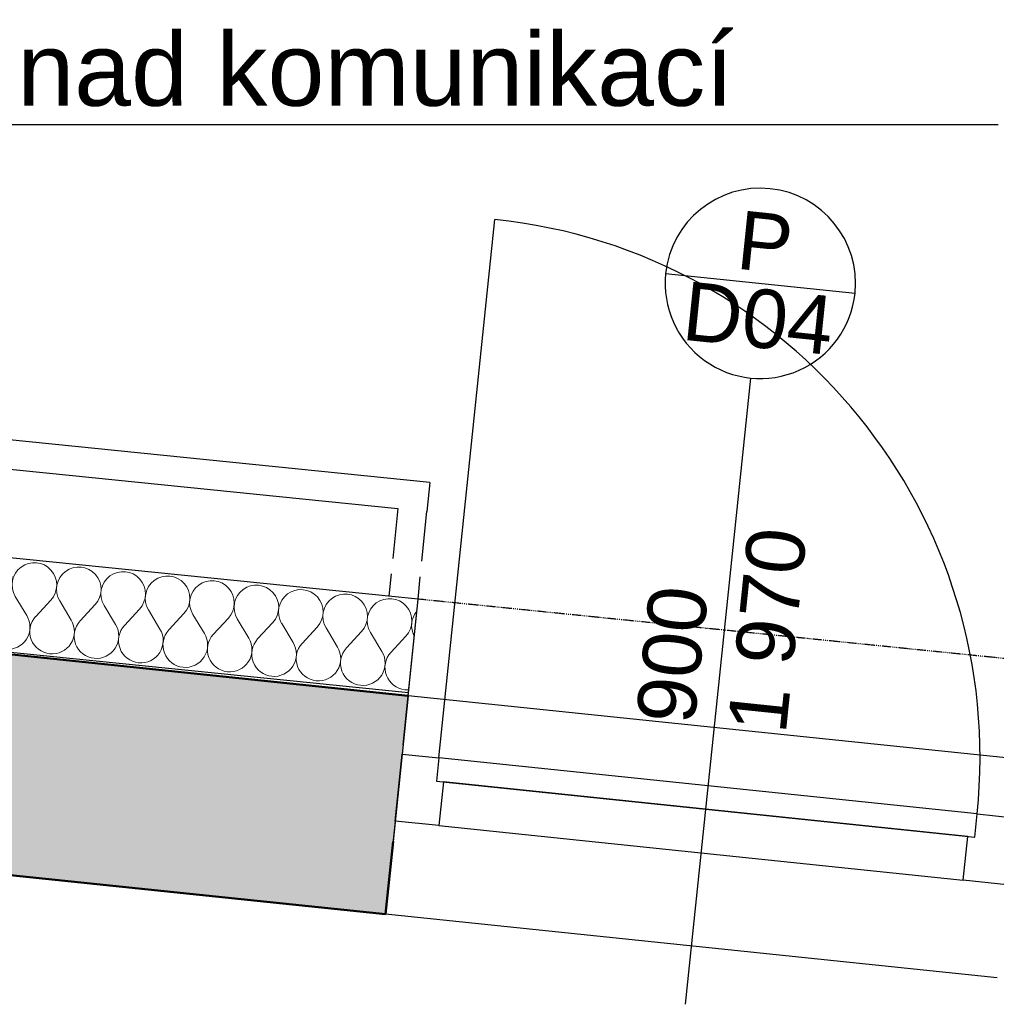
# Model space of a CAD drawing. Header units: millimetres. Extents: x -28017 to 3863, y -4271 to 20239.
# Tile 41 of 105: x -18886 to -17219, y 9266 to 10947. Entities that reach past the tile are written whole.
import ezdxf

# ---------------------------------------------------------------- set-up
doc = ezdxf.new("R2010")
doc.units = ezdxf.units.MM
doc.header["$MEASUREMENT"] = 0
doc.linetypes.add('Wipeout_Contour', pattern=[1000, 0, -1000])
doc.linetypes.add('Čerchovaná S', pattern=[3.5, 1.5, -0.85, 0.3, -0.85])
for name, color, linetype in [('5._POHLED ZÁPADNÍ_2_Konstrukce - nenosné', 7, 'Continuous'), ('5._POHLED ZÁPADNÍ_2_Konstrukce - nosné', 7, 'Continuous'), ('5._POHLED ZÁPADNÍ_2_Nové_Konstrukce - nenosné', 7, 'Continuous'), ('5._POHLED ZÁPADNÍ_2_Nové_Konstrukce - nosné', 7, 'Continuous'), ('5._POHLED ZÁPADNÍ_2_Nové_Kresby a obrázky', 7, 'Continuous'), ('5._POHLED ZÁPADNÍ_2_Nové_Otvory – Dveře', 7, 'Continuous'), ('5._POHLED ZÁPADNÍ_2_Nové_Otvory – Značky dveří', 7, 'Continuous'), ('5._POHLED ZÁPADNÍ_2_Nové_Situace', 7, 'Continuous'), ('5._POHLED ZÁPADNÍ_2_Nové_Situace - terén', 7, 'Continuous'), ('5._POHLED ZÁPADNÍ_2_Nové_Výplně - Povrchové', 7, 'Continuous'), ('5._POHLED ZÁPADNÍ_2_Nové_Výplně – Řezové', 7, 'Continuous'), ('5._POHLED ZÁPADNÍ_2_Otvory – Značky dveří', 7, 'Continuous'), ('5._POHLED ZÁPADNÍ_2_Situace - terén', 7, 'Continuous'), ('5._POHLED ZÁPADNÍ_2_Výplně – Řezové', 7, 'Continuous')]:
    doc.layers.add(name, color=color, linetype=linetype)
doc.styles.add('GENEROVANÝ_STYL_1', font='txt')
doc.styles.add('GENEROVANÝ_STYL_2', font='txt')

# ---------------------------------------------------------------- blocks, each defined once
blk = doc.blocks.new('*X41', base_point=(-28336.2, -5790.3))
at = {"layer": '5._POHLED ZÁPADNÍ_2_Nové_Výplně – Řezové', "color": 21, "linetype": 'Continuous', "lineweight": 20, "true_color": 0xffaaaa}
for p, q in [((-20273.6, 10101.8), (-20299.5, 10073.8)), ((-20258.5, 10100.3), (-20238.8, 10067.7)), ((-20197.8, 10094.1), (-20223.7, 10066.1)), ((-20182.7, 10092.6), (-20163, 10060)), ((-20122, 10086.5), (-20147.9, 10058.4)), ((-20106.9, 10084.9), (-20087.2, 10052.3)), ((-20046.2, 10078.8), (-20072.1, 10050.8)), ((-20031.1, 10077.3), (-20011.4, 10044.6)), ((-19970.4, 10071.1), (-19996.3, 10043.1)), ((-19955.3, 10069.6), (-19935.6, 10036.9)), ((-19894.6, 10063.4), (-19920.4, 10035.4)), ((-19879.5, 10061.9), (-19859.8, 10029.3)), ((-19818.8, 10055.7), (-19844.6, 10027.7)), ((-19803.7, 10054.2), (-19784, 10021.6)), ((-19743, 10048.1), (-19768.8, 10020.1)), ((-19727.9, 10046.5), (-19708.2, 10013.9)), ((-19667.2, 10040.4), (-19693, 10012.4)), ((-19652.1, 10038.9), (-19632.4, 10006.2)), ((-19591.4, 10032.7), (-19617.2, 10004.7)), ((-19576.3, 10031.2), (-19556.6, 9998.6)), ((-19515.6, 10025), (-19541.4, 9997)), ((-19500.5, 10023.5), (-19480.8, 9990.9)), ((-19439.8, 10017.4), (-19465.6, 9989.3)), ((-19424.7, 10015.8), (-19405, 9983.2)), ((-19364, 10009.7), (-19389.8, 9981.7)), ((-19348.9, 10008.1), (-19329.2, 9975.5)), ((-19288.2, 10002), (-19314, 9974)), ((-19273.1, 10000.5), (-19253.4, 9967.8)), ((-19212.4, 9994.3), (-19238.2, 9966.3)), ((-19197.3, 9992.8), (-19177.6, 9960.2)), ((-19136.6, 9986.6), (-19162.4, 9958.6)), ((-19121.5, 9985.1), (-19101.8, 9952.5)), ((-19060.8, 9979), (-19086.6, 9950.9)), ((-19045.6, 9977.4), (-19026, 9944.8)), ((-18985, 9971.3), (-19010.8, 9943.3)), ((-18969.8, 9969.7), (-18950.2, 9937.1)), ((-18909.2, 9963.6), (-18935, 9935.6)), ((-18894, 9962.1), (-18874.4, 9929.4)), ((-18833.4, 9955.9), (-18859.2, 9927.9)), ((-18818.2, 9954.4), (-18798.6, 9921.8)), ((-18757.6, 9948.2), (-18783.4, 9920.2)), ((-18742.4, 9946.7), (-18722.8, 9914.1)), ((-18681.8, 9940.6), (-18707.6, 9912.5)), ((-18666.6, 9939), (-18647, 9906.4)), ((-18606, 9932.9), (-18631.8, 9904.9)), ((-18590.8, 9931.3), (-18571.2, 9898.7)), ((-18530.2, 9925.2), (-18556, 9897.2)), ((-18515, 9923.7), (-18495.4, 9891)), ((-18454.4, 9917.5), (-18480.2, 9889.5)), ((-18439.2, 9916), (-18419.6, 9883.4)), ((-18378.6, 9909.8), (-18404.4, 9881.8)), ((-18363.4, 9908.3), (-18343.8, 9875.7)), ((-18302.8, 9902.2), (-18328.6, 9874.1)), ((-18287.6, 9900.6), (-18268, 9868)), ((-18227, 9894.5), (-18252.8, 9866.5))]:
    blk.add_line(p, q, dxfattribs=at)
for centre, start, end in [((-20301.7, 10127.6), 317.3455, 100.6569), ((-20225.9, 10120), 317.3455, 211.0852), ((-20150.1, 10112.3), 317.3455, 211.0852), ((-20074.3, 10104.6), 317.3455, 211.0852), ((-19998.5, 10096.9), 317.3455, 211.0852), ((-19922.7, 10089.2), 317.3455, 211.0852), ((-19846.9, 10081.6), 317.3455, 211.0852), ((-19771, 10073.9), 317.3455, 211.0852), ((-19695.2, 10066.2), 317.3455, 211.0852), ((-19619.4, 10058.5), 317.3455, 211.0852), ((-19543.6, 10050.8), 317.3455, 211.0852), ((-20271.4, 10048), 137.3455, 264.2153), ((-19467.8, 10043.2), 317.3455, 211.0852), ((-19392, 10035.5), 317.3455, 211.0852), ((-20347.2, 10055.7), 342.9044, 15.078), ((-20271.4, 10048), 264.2153, 31.0852), ((-20195.6, 10040.3), 137.3455, 264.2153), ((-20195.6, 10040.3), 264.2153, 31.0852), ((-20119.8, 10032.6), 137.3455, 264.2153), ((-20119.8, 10032.6), 264.2153, 31.0852), ((-19316.2, 10027.8), 317.3455, 211.0852), ((-19240.4, 10020.1), 317.3455, 211.0852), ((-20044, 10025), 137.3455, 264.2153), ((-20044, 10025), 264.2153, 31.0852), ((-19968.2, 10017.3), 137.3455, 264.2153), ((-19968.2, 10017.3), 264.2153, 31.0852), ((-19164.6, 10012.4), 317.3455, 211.0852), ((-19088.8, 10004.8), 317.3455, 211.0852), ((-19892.4, 10009.6), 137.3455, 264.2153), ((-19892.4, 10009.6), 264.2153, 31.0852), ((-19816.6, 10001.9), 137.3455, 264.2153), ((-19816.6, 10001.9), 264.2153, 31.0852), ((-19740.8, 9994.2), 137.3455, 264.2153), ((-19013, 9997.1), 317.3455, 211.0852), ((-18937.2, 9989.4), 317.3455, 211.0852), ((-18861.4, 9981.7), 317.3455, 211.0852), ((-19740.8, 9994.2), 264.2153, 31.0852), ((-19665, 9986.6), 137.3455, 264.2153), ((-19665, 9986.6), 264.2153, 31.0852), ((-19589.2, 9978.9), 137.3455, 264.2153), ((-18785.6, 9974.1), 317.3455, 211.0852), ((-18709.8, 9966.4), 317.3455, 211.0852), ((-19589.2, 9978.9), 264.2153, 31.0852), ((-19513.4, 9971.2), 137.3455, 264.2153), ((-19513.4, 9971.2), 264.2153, 31.0852), ((-19437.6, 9963.5), 137.3455, 264.2153), ((-18634, 9958.7), 317.3455, 211.0852), ((-18558.2, 9951), 317.3455, 211.0852), ((-19437.6, 9963.5), 264.2153, 31.0852), ((-19361.8, 9955.8), 137.3455, 264.2153), ((-19361.8, 9955.8), 264.2153, 31.0852), ((-19286, 9948.2), 137.3455, 264.2153), ((-18482.4, 9943.3), 317.3455, 211.0852), ((-18406.6, 9935.7), 317.3455, 211.0852), ((-19286, 9948.2), 264.2153, 31.0852), ((-19210.2, 9940.5), 137.3455, 264.2153), ((-19210.2, 9940.5), 264.2153, 31.0852), ((-19134.4, 9932.8), 137.3455, 264.2153), ((-19134.4, 9932.8), 264.2153, 31.0852), ((-18330.8, 9928), 317.3455, 211.0852), ((-18255, 9920.3), 317.3455, 211.0852), ((-19058.6, 9925.1), 137.3455, 264.2153), ((-19058.6, 9925.1), 264.2153, 31.0852), ((-18982.8, 9917.4), 137.3455, 264.2153), ((-18982.8, 9917.4), 264.2153, 31.0852), ((-18907, 9909.8), 137.3455, 264.2153), ((-18179.2, 9912.6), 140.1175, 208.3132), ((-18907, 9909.8), 264.2153, 31.0852), ((-18831.2, 9902.1), 137.3455, 264.2153), ((-18831.2, 9902.1), 264.2153, 31.0852), ((-18755.4, 9894.4), 137.3455, 264.2153), ((-18755.4, 9894.4), 264.2153, 31.0852), ((-18679.6, 9886.7), 137.3455, 264.2153), ((-18679.6, 9886.7), 264.2153, 31.0852), ((-18603.8, 9879.1), 137.3455, 264.2153), ((-18603.8, 9879.1), 264.2153, 31.0852), ((-18528, 9871.4), 137.3455, 264.2153), ((-18528, 9871.4), 264.2153, 31.0852), ((-18452.2, 9863.7), 137.3455, 264.2153), ((-18452.2, 9863.7), 264.2153, 31.0852), ((-18376.4, 9856), 137.3455, 264.2153), ((-18376.4, 9856), 264.2153, 31.0852), ((-18300.6, 9848.3), 137.3455, 264.2153), ((-18300.6, 9848.3), 264.2153, 31.0852), ((-18224.8, 9840.7), 137.3455, 264.2153), ((-18224.8, 9840.7), 264.2153, 274.1148)]:
    blk.add_arc(centre, 38.1, start, end, dxfattribs=at)

msp = doc.modelspace()

# ---------------------------------------------------------------- hatches: boundary and pattern name
at = {"layer": '5._POHLED ZÁPADNÍ_2_Výplně – Řezové', "linetype": 'Continuous', "lineweight": 13}
msp.add_hatch(color=254, dxfattribs=at).paths.add_polyline_path([(-19937.1, 9971), (-19943.7, 9594.6), (-18261.9, 9419.6), (-18249, 9543.9), (-18223.1, 9792.6)])

# ---------------------------------------------------------------- linework, layer by layer
at = {"layer": '5._POHLED ZÁPADNÍ_2_Konstrukce - nosné', "color": 7, "linetype": 'Continuous', "lineweight": 50}
msp.add_line((-18249, 9543.9), (-18261.9, 9419.6), dxfattribs=at)
at = {"layer": '5._POHLED ZÁPADNÍ_2_Konstrukce - nosné', "color": 7, "linetype": 'Continuous', "lineweight": 50, "flags": 128}
for points in [[(-18223.1, 9792.6), (-19937.1, 9971)], [(-19943.7, 9594.6), (-18261.9, 9419.6)]]:
    msp.add_lwpolyline(points, dxfattribs=at)
at = {"layer": '5._POHLED ZÁPADNÍ_2_Nové_Konstrukce - nenosné', "color": 1, "linetype": 'Continuous', "lineweight": 25, "flags": 128}
msp.add_lwpolyline([(-18223.1, 9792.6), (-18249, 9543.9)], dxfattribs=at)
at = {"layer": '5._POHLED ZÁPADNÍ_2_Nové_Otvory – Dveře', "color": 1, "linetype": 'Continuous', "lineweight": 25}
for p, q in [((-18170.8, 9686.6), (-18075.1, 10605.6)), ((-18223.1, 9792.6), (-18233.4, 9693.1)), ((-17178.7, 9683.9), (-18223.1, 9792.6)), ((-18245.3, 9578.7), (-18233.4, 9693.1)), ((-18233.4, 9693.1), (-18245.3, 9578.7)), ((-18233.4, 9693.1), (-18245.3, 9578.7)), ((-18233.4, 9693.1), (-18170.8, 9686.6)), ((-18170.8, 9686.6), (-18174.9, 9646.8)), ((-18170.8, 9686.6), (-18174.9, 9646.8)), ((-17251.7, 9590.9), (-18170.8, 9686.6)), ((-18174.9, 9646.8), (-18163, 9645.6)), ((-18174.9, 9646.8), (-17255.9, 9551.1)), ((-18163, 9645.6), (-18170.7, 9571)), ((-17267.8, 9552.4), (-18163, 9645.6)), ((-17255.9, 9551.1), (-17251.7, 9590.9)), ((-17255.9, 9551.1), (-17251.7, 9590.9)), ((-17251.7, 9590.9), (-17189.1, 9584.4)), ((-18245.3, 9578.7), (-18261.9, 9419.6)), ((-18170.7, 9571), (-18245.3, 9578.7)), ((-18170.7, 9571), (-17275.6, 9477.8)), ((-17275.6, 9477.8), (-17267.8, 9552.4)), ((-17267.8, 9552.4), (-17255.9, 9551.1)), ((-17201, 9470), (-17275.6, 9477.8)), ((-17217.5, 9310.9), (-18261.9, 9419.6))]:
    msp.add_line(p, q, dxfattribs=at)
msp.add_arc((-18170.8, 9686.6), 924, 354.0578, 84.0578, dxfattribs=at)
at = {"layer": '5._POHLED ZÁPADNÍ_2_Nové_Otvory – Značky dveří', "color": 1, "linetype": 'Continuous', "lineweight": 25}
for p, q in [((-17783.6, 10513.4), (-17460.3, 10479.8)), ((-17638.8, 10335), (-17750.1, 9265.8))]:
    msp.add_line(p, q, dxfattribs=at)
at = {"layer": '5._POHLED ZÁPADNÍ_2_Nové_Otvory – Značky dveří', "color": 1, "linetype": 'Continuous', "lineweight": 25, "flags": 128}
msp.add_lwpolyline([(-17460.3, 10479.8, 1), (-17783.6, 10513.4, 1)], format="xyb", close=True, dxfattribs=at)
at = {"layer": '5._POHLED ZÁPADNÍ_2_Nové_Situace - terén', "color": 1, "linetype": 'Continuous', "lineweight": 25}
msp.add_line((-19875.6, 10768), (-17216, 10768), dxfattribs=at)

# ---------------------------------------------------------------- texts
at = {"layer": '5._POHLED ZÁPADNÍ_2_Otvory – Značky dveří', "color": 1, "linetype": 'Continuous', "lineweight": 25, "char_height": 100, "style": 'GENEROVANÝ_STYL_1'}
for s, insert, attachment_point, rotation in [('\\A1;{\\pql;\\pt0;\\fArial|b0|i0|c238|p38;P}', (-17660.1, 10571.7), 4, 354.0578), ('\\A1;{\\pql;\\pt0;\\fArial|b0|i0|c238|p38;D04}', (-17752.8, 10449.8), 4, 354.0578), ('\\A1;{\\pql;\\pt0;\\fArial|b0|i0|c238|p38;1\xa0970}', (-17678.2, 9735.8), 1, 84.0578), ('\\A1;{\\pql;\\pt0;\\fArial|b0|i0|c238|p38;900}', (-17733.4, 9741.6), 7, 84.0578)]:
    msp.add_mtext(s, dxfattribs=dict(at, insert=insert, attachment_point=attachment_point, rotation=rotation))
at = {"layer": '5._POHLED ZÁPADNÍ_2_Situace - terén', "color": 1, "linetype": 'Continuous', "lineweight": 25, "insert": (-18545.8, 10798), "char_height": 125, "attachment_point": 8, "style": 'GENEROVANÝ_STYL_2'}
msp.add_mtext('\\A1;{\\pqc;\\fArial|b0|i0|c0|p38;5\\fArial|b0|i0|c0|p38;0mm nad komunikací}', dxfattribs=at)

# ---------------------------------------------------------------- wipeouts: each hides what was drawn before it
at = {"color": 254, "linetype": 'Wipeout_Contour', "lineweight": 0, "ltscale": 62497.101633}
msp.add_wipeout([(-18241, 10112.1), (-18191.2, 10107.1), (-18186.2, 10156.8)], dxfattribs=at).dxf.layer = '5._POHLED ZÁPADNÍ_2_Nové_Výplně - Povrchové'

# ---------------------------------------------------------------- next in the draw order: wipeouts: each hides what was drawn before it
at = {"color": 254, "linetype": 'Wipeout_Contour', "lineweight": 0, "ltscale": 87892.292183}
msp.add_wipeout([(-18235.9, 10161.8), (-20614.6, 10403.1), (-20615.5, 10352.9), (-18241, 10112.1)], dxfattribs=at).dxf.layer = '5._POHLED ZÁPADNÍ_2_Nové_Výplně - Povrchové'
at = {"color": 254, "linetype": 'Wipeout_Contour', "lineweight": 0, "ltscale": 83127.770768}
msp.add_wipeout([(-18252.2, 10000.6), (-18256.1, 9962.5), (-18206.4, 9957.5), (-18202.5, 9995.5)], dxfattribs=at).dxf.layer = '5._POHLED ZÁPADNÍ_2_Nové_Výplně - Povrchové'

# ---------------------------------------------------------------- next in the draw order: linework, layer by layer
at = {"layer": '5._POHLED ZÁPADNÍ_2_Nové_Konstrukce - nosné', "color": 1, "linetype": 'Continuous', "lineweight": 25, "flags": 128}
for points in [[(-18252.2, 10000.6), (-18256.1, 9962.5)], [(-18206.4, 9957.5), (-18202.5, 9995.5)]]:
    msp.add_lwpolyline(points, dxfattribs=at)
at = {"layer": '5._POHLED ZÁPADNÍ_2_Nové_Kresby a obrázky', "color": 1, "linetype": 'Čerchovaná S', "lineweight": 25}
msp.add_line((-17092.1, 9844.6), (-18206.4, 9957.5), dxfattribs=at)

# ---------------------------------------------------------------- next in the draw order: wipeouts: each hides what was drawn before it
at = {"color": 254, "linetype": 'Wipeout_Contour', "lineweight": 0, "ltscale": 62562.487844}
msp.add_wipeout([(-18235.9, 10161.8), (-18241, 10112.1), (-18186.2, 10156.8)], dxfattribs=at).dxf.layer = '5._POHLED ZÁPADNÍ_2_Nové_Výplně - Povrchové'

# ---------------------------------------------------------------- next in the draw order: linework, layer by layer
at = {"layer": '5._POHLED ZÁPADNÍ_2_Nové_Konstrukce - nosné', "color": 1, "linetype": 'Continuous', "lineweight": 25, "flags": 128}
msp.add_lwpolyline([(-18186.2, 10156.8), (-18191.2, 10107.1)], dxfattribs=at)
at = {"layer": '5._POHLED ZÁPADNÍ_2_Nové_Situace', "color": 1, "linetype": 'Continuous', "lineweight": 25, "flags": 128}
for points in [[(-18186.2, 10156.8), (-20614.6, 10403.1)], [(-20615.5, 10352.9), (-18241, 10112.1)]]:
    msp.add_lwpolyline(points, dxfattribs=at)

# ---------------------------------------------------------------- next in the draw order: wipeouts: each hides what was drawn before it
at = {"color": 254, "linetype": 'Wipeout_Contour', "lineweight": 0, "ltscale": 83266.355245}
msp.add_wipeout([(-18199.8, 10022.1), (-18191.2, 10107.1), (-18241, 10112.1), (-18249.6, 10027.1)], dxfattribs=at).dxf.layer = '5._POHLED ZÁPADNÍ_2_Nové_Výplně - Povrchové'

# ---------------------------------------------------------------- next in the draw order: linework, layer by layer
at = {"layer": '5._POHLED ZÁPADNÍ_2_Nové_Konstrukce - nosné', "color": 1, "linetype": 'Continuous', "lineweight": 25, "flags": 128}
for points in [[(-18241, 10112.1), (-18249.6, 10027.1)], [(-18199.8, 10022.1), (-18191.2, 10107.1)]]:
    msp.add_lwpolyline(points, dxfattribs=at)

# ---------------------------------------------------------------- next in the draw order: wipeouts: each hides what was drawn before it
at = {"color": 254, "linetype": 'Wipeout_Contour', "lineweight": 0, "ltscale": 86798.233426}
msp.add_wipeout([(-20308.6, 10170.5), (-20311.4, 10009.9), (-18222.5, 9798.3), (-18206.4, 9957.5)], dxfattribs=at).dxf.layer = '5._POHLED ZÁPADNÍ_2_Nové_Výplně – Řezové'

# ---------------------------------------------------------------- next in the draw order: linework, layer by layer
at = {"layer": '5._POHLED ZÁPADNÍ_2_Nové_Konstrukce - nosné', "color": 1, "linetype": 'Continuous', "lineweight": 25}
for q in [(-18206.4, 9957.5), (-18222.5, 9798.3)]:
    msp.add_line((-18231.6, 9708.8), q, dxfattribs=at)
at = {"layer": '5._POHLED ZÁPADNÍ_2_Nové_Konstrukce - nosné', "color": 1, "linetype": 'Continuous', "lineweight": 25, "flags": 128}
for points in [[(-18206.4, 9957.5), (-20308.6, 10170.5)], [(-20311.4, 10009.9), (-18222.5, 9798.3)]]:
    msp.add_lwpolyline(points, dxfattribs=at)
at = {"layer": '5._POHLED ZÁPADNÍ_2_Nové_Otvory – Dveře', "color": 1, "linetype": 'Continuous', "lineweight": 25}
for q in [(-18206.4, 9957.5), (-18222.5, 9798.3)]:
    msp.add_line((-18231.6, 9708.8), q, dxfattribs=at)

# ---------------------------------------------------------------- next in the draw order: block references
at = {"layer": '5._POHLED ZÁPADNÍ_2_Konstrukce - nenosné', "color": 9, "linetype": 'Continuous', "lineweight": 13}
msp.add_blockref('*X41', (-28336.2, -5790.3), dxfattribs=at)

doc.saveas('drawing.dxf')
